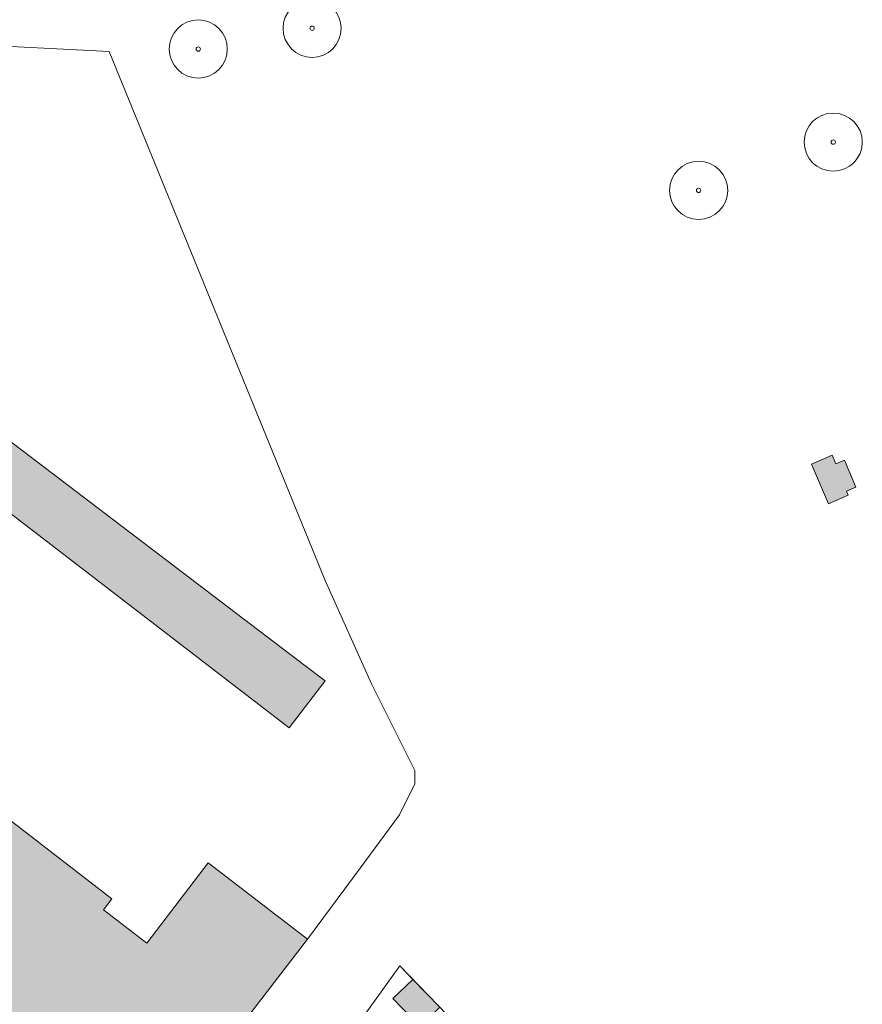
# Model space of a CAD drawing. Header units: metres. Extents: x 187482 to 189800, y 333582 to 335019.
# Tile 177 of 256: x 188946 to 189018, y 334078 to 334162. Entities that reach past the tile are written whole.
import ezdxf

# ---------------------------------------------------------------- set-up
doc = ezdxf.new("R2010")
doc.units = ezdxf.units.M
doc.layers.get('0').update_dxf_attribs({"color": 252, "lineweight": 18})
for name, color, linetype, lineweight in [('B-WE-GR-BOOM-S', 252, 'Continuous', 18), ('B-WE-GR-HAAG-G', 252, 'GR-HAAG1-SO', 18), ('B-WE-IE-TERREINAFSCHEIDING_KUNSTMATIG_HEKWERK-G', 252, 'IE-TERREINAFSCHEIDING_KUNSTMATIG-SO', 18), ('B-WE-OG-BEBOUWING-GV', 252, 'Continuous', 18), ('B-WE-OG-TERREIN_ERF-GV', 252, 'Continuous', 18)]:
    doc.layers.add(name, color=color, linetype=linetype, lineweight=lineweight)
doc.layers.add('B-WE-OG-BEBOUWING-V', color=7, linetype='Continuous', lineweight=18, true_color=0xf0f0f0)
doc.linetypes.add('GR-HAAG1-SO', pattern='A,6,[176,NLCS.SHX,S=0.125,R=0,X=0,Y=0],-2', length=8)
doc.linetypes.add('IE-TERREINAFSCHEIDING_KUNSTMATIG-SO', pattern='A,4,[82,NLCS.SHX,S=0.75,R=90,X=0,Y=0],4,-2', length=10)

# ---------------------------------------------------------------- blocks, each defined once
blk = doc.blocks.new('SGR-BOOM_GBKN-SO')
at = {"color": 0, "linetype": 'ByBlock', "lineweight": 18}
for radius in [2, 0.15]:
    blk.add_circle((0, 0), radius, dxfattribs=at)

msp = doc.modelspace()

# ---------------------------------------------------------------- hatches: boundary and pattern name
at = {"layer": 'B-WE-OG-BEBOUWING-V'}
h = msp.add_hatch(color=256, dxfattribs=at)
h.dxf.hatch_style = 1
h.paths.add_polyline_path([(188968.884, 334101.317), (188971.96, 334105.355), (188970.215, 334106.681), (188943.216, 334127.197), (188940.281, 334123.316)], flags=17)
h = msp.add_hatch(color=256, dxfattribs=at)
h.dxf.hatch_style = 1
h.paths.add_polyline_path([(188950.426, 334070.873), (188957.132, 334065.711), (188957.365, 334066), (188957.65, 334066.263), (188957.569, 334066.351), (188970.456, 334083.14), (188961.929, 334089.686), (188956.631, 334082.785), (188952.903, 334085.647), (188953.634, 334086.599), (188929.142, 334105.514), (188933.689, 334111.541), (188930.496, 334113.95), (188934.622, 334119.418), (188926.64, 334125.442), (188917.664, 334113.549), (188914.415, 334116.001), (188913.421, 334114.684), (188910.022, 334110.275), (188910.834, 334109.684), (188906.803, 334104.416), (188915.401, 334097.78), (188915.267, 334097.636), (188915.842, 334097.167), (188916.518, 334097.997), (188927.615, 334089.552), (188927.01, 334088.756), (188927.646, 334088.272), (188927.767, 334088.431), (188939.336, 334079.398), (188939.938, 334080.15), (188951.074, 334071.714)], flags=17)
h = msp.add_hatch(color=256, dxfattribs=at)
h.dxf.hatch_style = 1
h.paths.add_polyline_path([(189015.885, 334124.022), (189015.573, 334124.759), (189013.787, 334124.001), (189015.235, 334120.587), (189016.95, 334121.315), (189016.793, 334121.682), (189017.593, 334122.022), (189016.614, 334124.331)], flags=17)
h = msp.add_hatch(color=256, dxfattribs=at)
h.dxf.hatch_style = 1
h.paths.add_polyline_path([(188977.803, 334078.015), (188980.109, 334075.625), (188981.822, 334077.278), (188979.516, 334079.668)], flags=17)

# ---------------------------------------------------------------- linework, layer by layer
at = {"layer": 'B-WE-GR-HAAG-G', "ltscale": 0.2, "flags": 128}
msp.add_lwpolyline([(188953.409, 334159.489), (188938.756, 334160.242), (188938.881, 334163.632)], dxfattribs=at)
at = {"layer": 'B-WE-IE-TERREINAFSCHEIDING_KUNSTMATIG_HEKWERK-G', "ltscale": 0.2, "flags": 128}
for points in [[(188971.962, 334113.99), (188953.409, 334159.489)], [(188992.858, 334066.813), (188988.986, 334069.855), (188978.383, 334080.842)]]:
    msp.add_lwpolyline(points, dxfattribs=at)
at = {"layer": 'B-WE-OG-BEBOUWING-GV', "flags": 128}
for points in [[(188968.884, 334101.317), (188971.96, 334105.355), (188970.215, 334106.681), (188943.216, 334127.197), (188940.281, 334123.316)], [(189015.885, 334124.022), (189015.573, 334124.759), (189013.787, 334124.001), (189015.235, 334120.587), (189016.95, 334121.315), (189016.793, 334121.682), (189017.593, 334122.022), (189016.614, 334124.331)], [(188977.803, 334078.015), (188980.109, 334075.625), (188981.822, 334077.278), (188979.516, 334079.668)]]:
    msp.add_lwpolyline(points, close=True, dxfattribs=at)
msp.add_lwpolyline([(188939.938, 334080.15), (188951.074, 334071.714), (188950.426, 334070.873), (188957.132, 334065.711), (188957.365, 334066), (188957.65, 334066.263), (188957.569, 334066.351), (188970.456, 334083.14), (188961.929, 334089.686), (188956.631, 334082.785), (188952.903, 334085.647), (188953.634, 334086.599), (188929.142, 334105.514)], dxfattribs=at)
at = {"layer": 'B-WE-OG-TERREIN_ERF-GV', "flags": 128}
for points in [[(188929.142, 334105.514), (188953.634, 334086.599), (188952.903, 334085.647), (188956.631, 334082.785), (188961.929, 334089.686), (188970.456, 334083.14), (188974.984, 334089.245), (188978.374, 334093.814), (188979.672, 334096.49), (188979.693, 334097.645), (188975.967, 334105.086), (188971.962, 334113.99), (188953.409, 334159.489), (188938.756, 334160.242)], [(188938.756, 334160.242), (188953.409, 334159.489), (188971.962, 334113.99), (188975.967, 334105.086), (188979.693, 334097.645), (188979.672, 334096.49), (188978.374, 334093.814), (188974.984, 334089.245), (188970.456, 334083.14), (188957.569, 334066.351)], [(188980.109, 334075.625), (188977.803, 334078.015), (188979.516, 334079.668), (188978.383, 334080.842), (188974.298, 334075.122)], [(188974.298, 334075.122), (188978.383, 334080.842), (188979.516, 334079.668), (188981.822, 334077.278)]]:
    msp.add_lwpolyline(points, dxfattribs=at)
for points in [[(188968.884, 334101.317), (188940.281, 334123.316), (188943.216, 334127.197), (188970.215, 334106.681), (188971.96, 334105.355)], [(189015.885, 334124.022), (189016.614, 334124.331), (189017.593, 334122.022), (189016.793, 334121.682), (189016.95, 334121.315), (189015.235, 334120.587), (189013.787, 334124.001), (189015.573, 334124.759)]]:
    msp.add_lwpolyline(points, close=True, dxfattribs=at)

# ---------------------------------------------------------------- block references
at = {"layer": 'B-WE-GR-BOOM-S', "xscale": 1.25, "yscale": 1.25, "zscale": 1.25}
for p in [(188970.853, 334161.484), (188961.063, 334159.704), (189015.653, 334151.694), (189004.083, 334147.54)]:
    msp.add_blockref('SGR-BOOM_GBKN-SO', p, dxfattribs=at)

doc.saveas('drawing.dxf')
